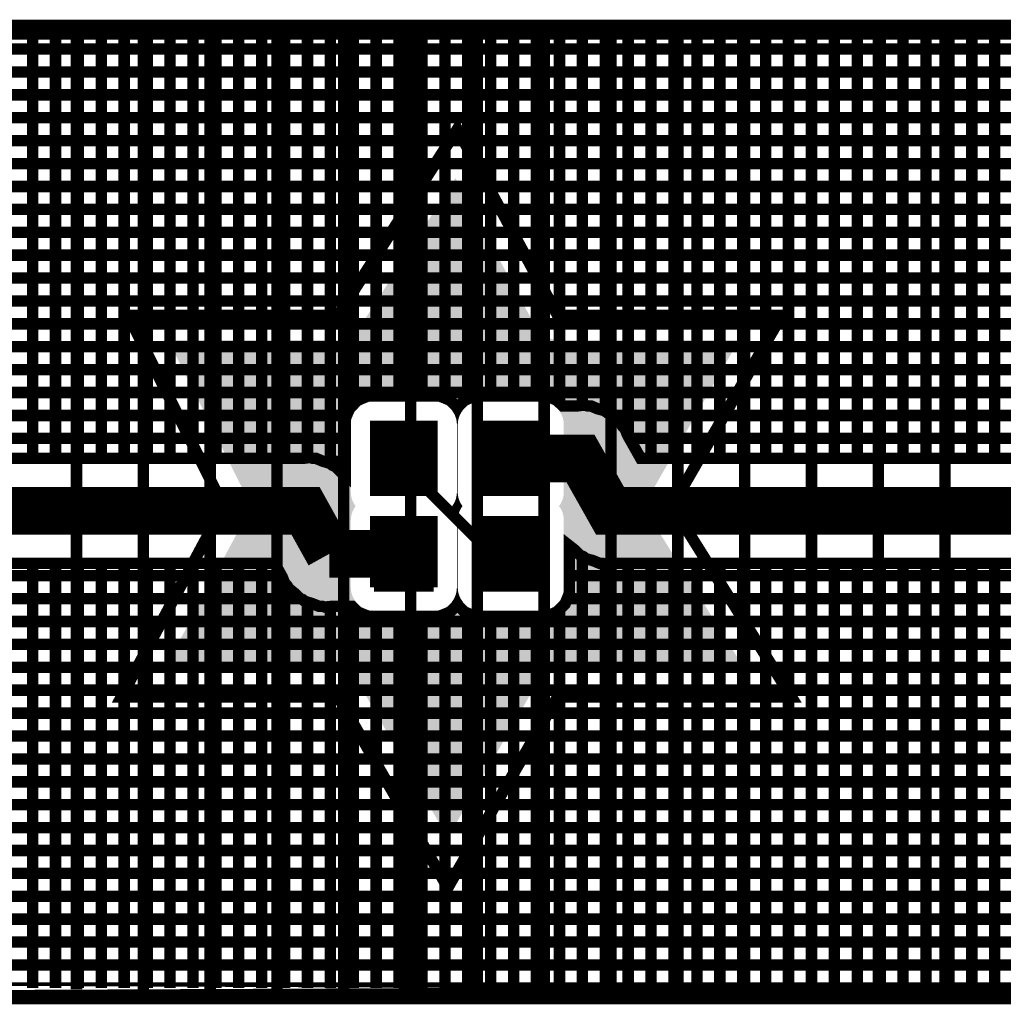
# Model space of a CAD drawing. Extents: x 0.4 to 16.2, y 0.4 to 3.5.
# Tile 21 of 29: x 11.8 to 12.8, y 0.4 to 1.4. Entities that reach past the tile are written whole.
import ezdxf

# ---------------------------------------------------------------- set-up
doc = ezdxf.new("R2010")
doc.units = 0
doc.layers.get('0').update_dxf_attribs({"linetype": 'CONTINUOUS'})
for name, color, linetype in [('2IN618_CMP', 7, 'CONTINUOUS'), ('2IN618_SOL', 4, 'CONTINUOUS'), ('2IN618_STC', 3, 'CONTINUOUS'), ('LAYER_6', 5, 'CONTINUOUS')]:
    doc.layers.add(name, color=color, linetype=linetype)

# ---------------------------------------------------------------- blocks, each defined once
blk = doc.blocks.new('RECTANGLE_1')
blk.add_solid([(0.0315, 0.0355), (0.0315, -0.0355), (-0.0315, 0.0355), (-0.0315, -0.0355)])

msp = doc.modelspace()

# ---------------------------------------------------------------- linework, layer by layer
at = {"layer": '2IN618_CMP'}
for points, const_width in [([(10.9063, 1.4212), (13.5243, 1.4212)], 0.012), ([(11.7703, 0.9762), (11.7703, 1.4212)], 0.012), ([(11.7943, 1.4212), (11.7943, 0.9762)], 0.012), ([(11.8183, 0.9762), (11.8183, 1.4212)], 0.012), ([(11.8423, 1.4212), (11.8423, 0.9762)], 0.012), ([(11.8663, 0.9762), (11.8663, 1.4212)], 0.012), ([(11.8903, 1.4212), (11.8903, 0.9762)], 0.012), ([(11.9143, 0.9762), (11.9143, 1.4212)], 0.012), ([(11.9383, 1.4212), (11.9383, 0.9762)], 0.012), ([(11.9623, 0.9762), (11.9623, 1.4212)], 0.012), ([(11.9863, 1.4212), (11.9863, 0.9762)], 0.012), ([(12.0103, 0.9762), (12.0103, 1.4212)], 0.012), ([(12.0343, 1.4212), (12.0343, 0.9762)], 0.012), ([(12.0583, 0.9768), (12.0583, 1.4212)], 0.012), ([(12.0823, 0.9707), (12.0823, 1.4212)], 0.012), ([(12.1063, 1.4212), (12.1063, 1.0326)], 0.012), ([(12.1303, 1.4212), (12.1303, 1.0417)], 0.012), ([(12.1543, 1.0417), (12.1543, 1.4212)], 0.012), ([(12.1783, 1.4212), (12.1783, 1.0417)], 0.012), ([(12.2023, 1.0394), (12.2023, 1.4212)], 0.012), ([(12.2263, 1.4212), (12.2263, 1.0385)], 0.012), ([(12.2503, 1.0417), (12.2503, 1.4212)], 0.012), ([(12.2743, 1.4212), (12.2743, 1.0417)], 0.012), ([(12.2983, 1.0417), (12.2983, 1.4212)], 0.012), ([(12.3223, 1.4212), (12.3223, 1.0346)], 0.012), ([(12.3463, 1.0318), (12.3463, 1.4212)], 0.012), ([(12.3703, 1.0257), (12.3703, 1.4212)], 0.012), ([(12.3943, 1.4212), (12.3943, 0.9995)], 0.012), ([(12.4183, 1.4212), (12.4183, 0.9762)], 0.012), ([(12.4423, 0.9762), (12.4423, 1.4212)], 0.012), ([(12.4663, 1.4212), (12.4663, 0.9762)], 0.012), ([(12.4903, 0.9762), (12.4903, 1.4212)], 0.012), ([(12.5143, 1.4212), (12.5143, 0.9762)], 0.012), ([(12.5383, 0.9762), (12.5383, 1.4212)], 0.012), ([(12.5623, 1.4212), (12.5623, 0.9762)], 0.012), ([(12.5863, 0.9762), (12.5863, 1.4212)], 0.012), ([(12.6103, 1.4212), (12.6103, 0.9762)], 0.012), ([(12.6343, 0.9762), (12.6343, 1.4212)], 0.012), ([(12.6583, 1.4212), (12.6583, 0.9762)], 0.012), ([(12.6823, 0.9762), (12.6823, 1.4212)], 0.012), ([(12.7063, 1.4212), (12.7063, 0.9762)], 0.012), ([(12.7303, 0.9762), (12.7303, 1.4212)], 0.012), ([(12.7543, 1.4212), (12.7543, 0.9762)], 0.012), ([(12.7783, 0.9762), (12.7783, 1.4212)], 0.012), ([(10.9063, 1.4052), (13.5243, 1.4052)], 0.012), ([(10.9063, 1.3812), (13.5243, 1.3812)], 0.012), ([(13.5243, 1.3572), (10.9063, 1.3572)], 0.012), ([(10.9063, 1.3332), (13.5243, 1.3332)], 0.012), ([(13.5243, 1.3092), (10.9063, 1.3092)], 0.012), ([(10.9063, 1.2852), (13.5243, 1.2852)], 0.012), ([(13.5243, 1.2612), (10.9063, 1.2612)], 0.012), ([(10.9063, 1.2372), (13.5243, 1.2372)], 0.012), ([(13.5243, 1.2132), (10.9063, 1.2132)], 0.012), ([(10.9063, 1.1892), (13.5243, 1.1892)], 0.012), ([(13.5243, 1.1652), (10.9063, 1.1652)], 0.012), ([(10.9063, 1.1412), (13.5243, 1.1412)], 0.012), ([(13.5243, 1.1172), (10.9063, 1.1172)], 0.012), ([(10.9063, 1.0932), (13.5243, 1.0932)], 0.012), ([(13.5243, 1.0692), (10.9063, 1.0692)], 0.012), ([(10.9063, 1.0452), (13.5243, 1.0452)], 0.012), ([(13.4444, 0.9762), (12.4074, 0.9762), (12.3938, 1.0003), (12.3909, 1.0073), (12.3885, 1.0097), (12.3868, 1.0127), (12.3808, 1.0174), (12.3754, 1.0228), (12.3723, 1.0241), (12.3696, 1.0262), (12.3622, 1.0282), (12.3552, 1.0312), (12.3518, 1.0312), (12.3485, 1.0321), (12.3409, 1.0312), (12.3257, 1.0312), (12.3197, 1.0371), (12.3087, 1.0417), (12.2338, 1.0417), (12.2228, 1.0371), (12.2153, 1.0296), (12.2078, 1.0371), (12.1967, 1.0417), (12.1218, 1.0417), (12.1108, 1.0371), (12.1024, 1.0286), (12.0978, 1.0176), (12.0978, 0.9584), (12.0929, 0.9623), (12.0874, 0.9678), (12.0844, 0.969), (12.0819, 0.971), (12.0744, 0.9732)], 0.012), ([(12.0993, 1.0212), (10.9063, 1.0212)], 0.012), ([(13.5243, 1.0212), (12.377, 1.0212)], 0.012), ([(10.9063, 0.9972), (12.0978, 0.9972)], 0.012), ([(13.4743, 0.9212), (12.3753, 0.9212), (12.3443, 0.9762), (12.2713, 0.9762)], 0.05), ([(12.3956, 0.9972), (13.5243, 0.9972)], 0.012), ([(12.0978, 0.9732), (12.0744, 0.9732), (12.0672, 0.9762), (12.064, 0.9762), (12.0609, 0.9771), (12.0531, 0.9762), (10.9861, 0.9762)], 0.012), ([(12.2713, 0.8762), (12.2563, 0.8712), (12.1563, 0.9712), (12.1593, 0.9762)], 0.012), ([(12.0813, 0.8762), (12.0563, 0.9212), (10.9563, 0.9212), (10.9563, 0.9172)], 0.05), ([(12.0813, 0.8762), (12.1593, 0.8762)], 0.05), ([(10.9861, 0.8662), (12.0239, 0.8662), (12.0317, 0.8522), (12.0346, 0.845), (12.0369, 0.8427), (12.0385, 0.8399), (12.0446, 0.835), (12.0501, 0.8295), (12.0531, 0.8283), (12.0556, 0.8263), (12.0631, 0.8241), (12.0703, 0.8212), (12.0736, 0.8212), (12.0767, 0.8203), (12.0844, 0.8212), (12.1049, 0.8212), (12.1108, 0.8152), (12.1218, 0.8107), (12.1967, 0.8107), (12.2078, 0.8152), (12.2153, 0.8227), (12.2228, 0.8152), (12.2338, 0.8107), (12.3087, 0.8107), (12.3197, 0.8152), (12.3282, 0.8237), (12.3327, 0.8347), (12.3327, 0.8846), (12.3387, 0.8799), (12.3441, 0.8745), (12.3473, 0.8732), (12.3499, 0.8711), (12.3573, 0.8691), (12.3643, 0.8662), (12.3677, 0.8662), (12.371, 0.8652), (12.3786, 0.8662), (13.4444, 0.8662)], 0.012), ([(12.3327, 0.8772), (12.3415, 0.8772)], 0.012), ([(12.3463, 0.8736), (12.3463, 0.4212)], 0.012), ([(11.7703, 0.4212), (11.7703, 0.8662)], 0.012), ([(11.7943, 0.8662), (11.7943, 0.4212)], 0.012), ([(11.8183, 0.4212), (11.8183, 0.8662)], 0.012), ([(11.8423, 0.8662), (11.8423, 0.4212)], 0.012), ([(11.8663, 0.4212), (11.8663, 0.8662)], 0.012), ([(11.8903, 0.8662), (11.8903, 0.4212)], 0.012), ([(11.9143, 0.4212), (11.9143, 0.8662)], 0.012), ([(11.9383, 0.8662), (11.9383, 0.4212)], 0.012), ([(11.9623, 0.4212), (11.9623, 0.8662)], 0.012), ([(11.9863, 0.8662), (11.9863, 0.4212)], 0.012), ([(12.0103, 0.8662), (12.0103, 0.4212)], 0.012), ([(12.3703, 0.4212), (12.3703, 0.8655)], 0.012), ([(12.3943, 0.8662), (12.3943, 0.4212)], 0.012), ([(12.4183, 0.4212), (12.4183, 0.8662)], 0.012), ([(12.4423, 0.8662), (12.4423, 0.4212)], 0.012), ([(12.4663, 0.4212), (12.4663, 0.8662)], 0.012), ([(12.4903, 0.8662), (12.4903, 0.4212)], 0.012), ([(12.5143, 0.4212), (12.5143, 0.8662)], 0.012), ([(12.5383, 0.8662), (12.5383, 0.4212)], 0.012), ([(12.5623, 0.4212), (12.5623, 0.8662)], 0.012), ([(12.5863, 0.8662), (12.5863, 0.4212)], 0.012), ([(12.6103, 0.4212), (12.6103, 0.8662)], 0.012), ([(12.6343, 0.8662), (12.6343, 0.4212)], 0.012), ([(12.6583, 0.4212), (12.6583, 0.8662)], 0.012), ([(12.6823, 0.8662), (12.6823, 0.4212)], 0.012), ([(12.7063, 0.4212), (12.7063, 0.8662)], 0.012), ([(12.7303, 0.8662), (12.7303, 0.4212)], 0.012), ([(12.7543, 0.4212), (12.7543, 0.8662)], 0.012), ([(12.7783, 0.8662), (12.7783, 0.4212)], 0.012), ([(12.0311, 0.8532), (10.9063, 0.8532)], 0.012), ([(13.5243, 0.8532), (12.3327, 0.8532)], 0.012), ([(12.0343, 0.4212), (12.0343, 0.8459)], 0.012), ([(12.051, 0.8292), (10.9063, 0.8292)], 0.012), ([(12.0583, 0.4212), (12.0583, 0.8255)], 0.012), ([(12.0823, 0.4212), (12.0823, 0.8209)], 0.012), ([(12.1063, 0.8198), (12.1063, 0.4212)], 0.012), ([(12.3304, 0.8292), (13.5243, 0.8292)], 0.012), ([(12.1303, 0.4212), (12.1303, 0.8107)], 0.012), ([(12.1543, 0.8107), (12.1543, 0.4212)], 0.012), ([(12.1783, 0.4212), (12.1783, 0.8107)], 0.012), ([(12.2023, 0.813), (12.2023, 0.4212)], 0.012), ([(12.2263, 0.4212), (12.2263, 0.8138)], 0.012), ([(12.2503, 0.8107), (12.2503, 0.4212)], 0.012), ([(12.2743, 0.4212), (12.2743, 0.8107)], 0.012), ([(12.2983, 0.8107), (12.2983, 0.4212)], 0.012), ([(12.3223, 0.4212), (12.3223, 0.8178)], 0.012), ([(10.9063, 0.8052), (13.5243, 0.8052)], 0.012), ([(13.5243, 0.7812), (10.9063, 0.7812)], 0.012), ([(10.9063, 0.7572), (13.5243, 0.7572)], 0.012), ([(13.5243, 0.7332), (10.9063, 0.7332)], 0.012), ([(10.9063, 0.7092), (13.5243, 0.7092)], 0.012), ([(13.5243, 0.6852), (10.9063, 0.6852)], 0.012), ([(10.9063, 0.6612), (13.5243, 0.6612)], 0.012), ([(13.5243, 0.6372), (10.9063, 0.6372)], 0.012), ([(10.9063, 0.6132), (13.5243, 0.6132)], 0.012), ([(13.5243, 0.5892), (10.9063, 0.5892)], 0.012), ([(10.9063, 0.5652), (13.5243, 0.5652)], 0.012), ([(13.5243, 0.5412), (10.9063, 0.5412)], 0.012), ([(10.9063, 0.5172), (13.5243, 0.5172)], 0.012), ([(13.5243, 0.4932), (10.9063, 0.4932)], 0.012), ([(10.9063, 0.4692), (13.5243, 0.4692)], 0.012), ([(13.5243, 0.4452), (10.9063, 0.4452)], 0.012), ([(10.9063, 0.4212), (13.5243, 0.4212), (10.9063, 0.4212)], 0.012)]:
    msp.add_lwpolyline(points, dxfattribs=dict(at, const_width=const_width))
at = {"layer": '2IN618_SOL', "const_width": 0.012}
for points in [[(11.8163, 1.4198), (11.8163, 0.4198)], [(11.8863, 0.4196), (11.8863, 1.4196)], [(11.9563, 1.4194), (11.9563, 0.4194)], [(12.0263, 0.4192), (12.0263, 1.4192)], [(12.0963, 1.419), (12.0963, 0.419)], [(12.1663, 0.4188), (12.1663, 1.4188)], [(12.2363, 1.4185), (12.2363, 0.4185)], [(12.3063, 0.4183), (12.3063, 1.4183)], [(12.3763, 1.4181), (12.3763, 0.4181)], [(12.4463, 0.4179), (12.4463, 1.4179)], [(12.5163, 1.4177), (12.5163, 0.4177)], [(12.5863, 0.4175), (12.5863, 1.4175)], [(12.6563, 1.4173), (12.6563, 0.4173)], [(12.7263, 0.4171), (12.7263, 1.4171)]]:
    msp.add_lwpolyline(points, dxfattribs=at)
at = {"layer": '2IN618_STC'}
for points, const_width in [([(11.8633, 0.7262), (11.9703, 0.9262), (11.8703, 1.1262), (12.0903, 1.1262), (12.2153, 1.3212), (12.3203, 1.1262), (12.5553, 1.1262), (12.4403, 0.9262), (12.5653, 0.7262), (12.3203, 0.7262), (12.2053, 0.5262), (12.0903, 0.7262), (11.8633, 0.7262)], 0.012), ([(12.1906, 0.9409), (12.128, 0.9409), (12.128, 1.0115), (12.1906, 1.0115), (12.1906, 0.9409)], 0.0085), ([(12.128, 1.0081), (12.1906, 1.0081)], 0.0085), ([(12.3026, 0.9409), (12.24, 0.9409), (12.24, 1.0115), (12.3026, 1.0115), (12.3026, 0.9409)], 0.0085), ([(12.24, 1.0081), (12.3026, 1.0081)], 0.0085), ([(12.1906, 0.9997), (12.128, 0.9997)], 0.0085), ([(12.3026, 0.9997), (12.24, 0.9997)], 0.0085), ([(12.128, 0.9913), (12.1906, 0.9913)], 0.0085), ([(12.24, 0.9913), (12.3026, 0.9913)], 0.0085), ([(12.1906, 0.9829), (12.128, 0.9829)], 0.0085), ([(12.3026, 0.9829), (12.24, 0.9829)], 0.0085), ([(12.128, 0.9745), (12.1906, 0.9745)], 0.0085), ([(12.1906, 0.9661), (12.128, 0.9661)], 0.0085), ([(12.24, 0.9745), (12.3026, 0.9745)], 0.0085), ([(12.3026, 0.9661), (12.24, 0.9661)], 0.0085), ([(12.128, 0.9577), (12.1906, 0.9577)], 0.0085), ([(12.24, 0.9577), (12.3026, 0.9577)], 0.0085), ([(12.1906, 0.9493), (12.128, 0.9493)], 0.0085), ([(12.3026, 0.9493), (12.24, 0.9493)], 0.0085), ([(12.128, 0.8409), (12.128, 0.9115), (12.1906, 0.9115), (12.1906, 0.8409)], 0.0085), ([(12.128, 0.9081), (12.1906, 0.9081)], 0.0085), ([(12.24, 0.8409), (12.24, 0.9115), (12.3026, 0.9115), (12.3026, 0.8409)], 0.0085), ([(12.24, 0.9081), (12.3026, 0.9081)], 0.0085), ([(12.1906, 0.8997), (12.128, 0.8997)], 0.0085), ([(12.3026, 0.8997), (12.24, 0.8997)], 0.0085), ([(12.128, 0.8913), (12.1906, 0.8913)], 0.0085), ([(12.24, 0.8913), (12.3026, 0.8913)], 0.0085), ([(12.1906, 0.8829), (12.128, 0.8829)], 0.0085), ([(12.128, 0.8745), (12.1906, 0.8745)], 0.0085), ([(12.3026, 0.8829), (12.24, 0.8829)], 0.0085), ([(12.24, 0.8745), (12.3026, 0.8745)], 0.0085), ([(12.1906, 0.8661), (12.128, 0.8661)], 0.0085), ([(12.3026, 0.8661), (12.24, 0.8661)], 0.0085), ([(12.128, 0.8577), (12.1906, 0.8577)], 0.0085), ([(12.24, 0.8577), (12.3026, 0.8577)], 0.0085), ([(12.1906, 0.8493), (12.128, 0.8493)], 0.0085), ([(12.3026, 0.8493), (12.24, 0.8493)], 0.0085), ([(12.128, 0.8409), (12.1906, 0.8409)], 0.0085), ([(12.24, 0.8409), (12.3026, 0.8409)], 0.0085)]:
    msp.add_lwpolyline(points, dxfattribs=dict(at, const_width=const_width))
for points in [[(12.1133, 1.1139), (12.2134, 1.27), (12.2974, 1.1139), (12.2134, 1.27)], [(12.0992, 1.1019), (12.1064, 1.1058), (12.3112, 1.1019), (12.3046, 1.1058)], [(12.1064, 1.1058), (12.1072, 1.1066), (12.3046, 1.1058), (12.3032, 1.1066)], [(12.1072, 1.1066), (12.1122, 1.1122), (12.3032, 1.1066), (12.2988, 1.1122)], [(12.1122, 1.1122), (12.1133, 1.1139), (12.2988, 1.1122), (12.2974, 1.1139)], [(11.9446, 1.0357), (11.9124, 1.1002), (12.4733, 1.0357), (12.5104, 1.1002)], [(12.0903, 1.1002), (12.0988, 1.1016), (12.3203, 1.1002), (12.3124, 1.1016)], [(12.0988, 1.1016), (12.0992, 1.1019), (12.3124, 1.1016), (12.3112, 1.1019)], [(11.9447, 1.0356), (11.9446, 1.0357), (12.1249, 1.0356), (12.128, 1.0357)], [(11.945, 1.035), (11.9447, 1.0356), (12.1218, 1.035), (12.1249, 1.0356)], [(11.9455, 1.034), (11.945, 1.035), (12.1189, 1.034), (12.1218, 1.035)], [(11.9462, 1.0326), (11.9455, 1.034), (12.1161, 1.0326), (12.1189, 1.034)], [(11.947, 1.0309), (11.9462, 1.0326), (12.1135, 1.0309), (12.1161, 1.0326)], [(12.1913, 1.0357), (12.1906, 1.0357), (12.2398, 1.0357), (12.24, 1.0357)], [(12.1933, 1.0356), (12.1913, 1.0357), (12.2369, 1.0356), (12.2398, 1.0357)], [(12.1944, 1.0354), (12.1933, 1.0356), (12.2364, 1.0354), (12.2369, 1.0356)], [(12.1966, 1.035), (12.1944, 1.0354), (12.2338, 1.035), (12.2364, 1.0354)], [(12.1974, 1.0348), (12.1966, 1.035), (12.2333, 1.0348), (12.2338, 1.035)], [(12.1996, 1.034), (12.1974, 1.0348), (12.2309, 1.034), (12.2333, 1.0348)], [(12.2004, 1.0337), (12.1996, 1.034), (12.2303, 1.0337), (12.2309, 1.034)], [(12.2024, 1.0326), (12.2004, 1.0337), (12.2281, 1.0326), (12.2303, 1.0337)], [(12.2031, 1.0323), (12.2024, 1.0326), (12.2275, 1.0323), (12.2281, 1.0326)], [(12.2051, 1.0309), (12.2031, 1.0323), (12.2255, 1.0309), (12.2275, 1.0323)], [(12.3064, 1.0354), (12.3033, 1.0357), (12.4731, 1.0354), (12.4733, 1.0357)], [(12.3094, 1.0348), (12.3064, 1.0354), (12.4727, 1.0348), (12.4731, 1.0354)], [(12.3124, 1.0337), (12.3094, 1.0348), (12.4721, 1.0337), (12.4727, 1.0348)], [(12.3151, 1.0323), (12.3124, 1.0337), (12.4713, 1.0323), (12.4721, 1.0337)], [(12.3177, 1.0305), (12.3151, 1.0323), (12.4703, 1.0305), (12.4713, 1.0323)], [(11.948, 1.0289), (11.947, 1.0309), (12.1111, 1.0289), (12.1135, 1.0309)], [(11.9492, 1.0266), (11.948, 1.0289), (12.109, 1.0266), (12.1111, 1.0289)], [(11.9505, 1.024), (11.9492, 1.0266), (12.1072, 1.024), (12.109, 1.0266)], [(11.9518, 1.0213), (11.9505, 1.024), (12.1058, 1.0213), (12.1072, 1.024)], [(12.2057, 1.0305), (12.2051, 1.0309), (12.225, 1.0305), (12.2255, 1.0309)], [(12.2074, 1.0289), (12.2057, 1.0305), (12.2231, 1.0289), (12.225, 1.0305)], [(12.208, 1.0284), (12.2074, 1.0289), (12.2227, 1.0284), (12.2231, 1.0289)], [(12.2095, 1.0266), (12.208, 1.0284), (12.221, 1.0266), (12.2227, 1.0284)], [(12.21, 1.026), (12.2095, 1.0266), (12.2206, 1.026), (12.221, 1.0266)], [(12.2113, 1.024), (12.21, 1.026), (12.2192, 1.024), (12.2206, 1.026)], [(12.2117, 1.0234), (12.2113, 1.024), (12.2189, 1.0234), (12.2192, 1.024)], [(12.2128, 1.0213), (12.2117, 1.0234), (12.2178, 1.0213), (12.2189, 1.0234)], [(12.32, 1.0284), (12.3177, 1.0305), (12.4691, 1.0284), (12.4703, 1.0305)], [(12.322, 1.026), (12.32, 1.0284), (12.4677, 1.026), (12.4691, 1.0284)], [(12.3237, 1.0234), (12.322, 1.026), (12.4662, 1.0234), (12.4677, 1.026)], [(12.3251, 1.0206), (12.3237, 1.0234), (12.4646, 1.0206), (12.4662, 1.0234)], [(11.9533, 1.0183), (11.9518, 1.0213), (12.1047, 1.0183), (12.1058, 1.0213)], [(11.9548, 1.0153), (11.9533, 1.0183), (12.1041, 1.0153), (12.1047, 1.0183)], [(11.9564, 1.0122), (11.9548, 1.0153), (12.1038, 1.0122), (12.1041, 1.0153)], [(11.9567, 1.0115), (11.9564, 1.0122), (12.1037, 1.0115), (12.1038, 1.0122)], [(11.992, 0.9409), (11.9567, 1.0115), (12.1037, 0.9409), (12.1037, 1.0115)], [(12.2131, 1.0206), (12.2128, 1.0213), (12.2176, 1.0206), (12.2178, 1.0213)], [(12.2138, 1.0183), (12.2131, 1.0206), (12.2167, 1.0183), (12.2176, 1.0206)], [(12.2141, 1.0177), (12.2138, 1.0183), (12.2166, 1.0177), (12.2167, 1.0183)], [(12.2145, 1.0153), (12.2141, 1.0177), (12.2161, 1.0153), (12.2166, 1.0177)], [(12.2147, 1.0146), (12.2145, 1.0153), (12.216, 1.0146), (12.2161, 1.0153)], [(12.2148, 1.0122), (12.2147, 1.0146), (12.2158, 1.0122), (12.216, 1.0146)], [(12.2149, 1.0115), (12.2148, 1.0122), (12.2157, 1.0115), (12.2158, 1.0122)], [(12.2149, 1.0081), (12.2149, 1.0115), (12.2157, 1.0081), (12.2157, 1.0115)], [(12.3261, 1.0177), (12.3251, 1.0206), (12.4629, 1.0177), (12.4646, 1.0206)], [(12.3267, 1.0146), (12.3261, 1.0177), (12.4611, 1.0146), (12.4629, 1.0177)], [(12.3268, 1.0115), (12.3267, 1.0146), (12.4594, 1.0115), (12.4611, 1.0146)], [(12.3268, 1.0115), (12.3268, 1.0115), (12.4593, 1.0115), (12.4594, 1.0115)], [(12.3268, 1.0081), (12.3268, 1.0115), (12.4574, 1.0081), (12.4593, 1.0115)], [(12.2149, 0.9997), (12.2149, 1.0081), (12.2157, 0.9997), (12.2157, 1.0081)], [(12.3268, 0.9997), (12.3268, 1.0081), (12.4526, 0.9997), (12.4574, 1.0081)], [(12.2149, 0.9913), (12.2149, 0.9997), (12.2157, 0.9913), (12.2157, 0.9997)], [(12.2149, 0.9829), (12.2149, 0.9913), (12.2157, 0.9829), (12.2157, 0.9913)], [(12.3268, 0.9913), (12.3268, 0.9997), (12.4477, 0.9913), (12.4526, 0.9997)], [(12.3268, 0.9829), (12.3268, 0.9913), (12.4429, 0.9829), (12.4477, 0.9913)], [(12.2149, 0.9745), (12.2149, 0.9829), (12.2157, 0.9745), (12.2157, 0.9829)], [(12.3268, 0.9745), (12.3268, 0.9829), (12.4381, 0.9745), (12.4429, 0.9829)], [(12.2149, 0.9661), (12.2149, 0.9745), (12.2157, 0.9661), (12.2157, 0.9745)], [(12.3268, 0.9661), (12.3268, 0.9745), (12.4333, 0.9661), (12.4381, 0.9745)], [(12.2149, 0.9577), (12.2149, 0.9661), (12.2157, 0.9577), (12.2157, 0.9661)], [(12.3268, 0.9661), (12.3268, 0.9661), (12.4332, 0.9661), (12.4333, 0.9661)], [(12.3268, 0.9577), (12.3268, 0.9661), (12.4284, 0.9577), (12.4332, 0.9661)], [(12.2149, 0.9493), (12.2149, 0.9577), (12.2157, 0.9493), (12.2157, 0.9577)], [(12.3268, 0.9493), (12.3268, 0.9577), (12.4236, 0.9493), (12.4284, 0.9577)], [(11.9936, 0.9378), (11.992, 0.9409), (12.1039, 0.9378), (12.1037, 0.9409)], [(12.2146, 0.9378), (12.2149, 0.9409), (12.2159, 0.9378), (12.2157, 0.9409)], [(12.2149, 0.9409), (12.2149, 0.9493), (12.2157, 0.9409), (12.2157, 0.9493)], [(12.3266, 0.9376), (12.3267, 0.9392), (12.4172, 0.9376), (12.4178, 0.9392)], [(12.3267, 0.9392), (12.3268, 0.9409), (12.4178, 0.9392), (12.4188, 0.9409)], [(12.3268, 0.9409), (12.3268, 0.9493), (12.4188, 0.9409), (12.4236, 0.9493)], [(11.9945, 0.9347), (11.9936, 0.9378), (12.1045, 0.9347), (12.1039, 0.9378)], [(11.9955, 0.9318), (11.9945, 0.9347), (12.1055, 0.9318), (12.1045, 0.9347)], [(11.996, 0.93), (11.9955, 0.9318), (12.1064, 0.93), (12.1055, 0.9318)], [(11.996, 0.929), (11.996, 0.93), (12.1069, 0.929), (12.1064, 0.93)], [(11.996, 0.9262), (11.996, 0.929), (12.1087, 0.9262), (12.1069, 0.929)], [(12.2116, 0.9288), (12.2117, 0.929), (12.219, 0.9288), (12.2189, 0.929)], [(12.2117, 0.929), (12.213, 0.9316), (12.2189, 0.929), (12.2176, 0.9316)], [(12.213, 0.9316), (12.2131, 0.9318), (12.2176, 0.9316), (12.2175, 0.9318)], [(12.2131, 0.9318), (12.214, 0.9345), (12.2175, 0.9318), (12.2166, 0.9345)], [(12.214, 0.9347), (12.2146, 0.9376), (12.2165, 0.9347), (12.216, 0.9376)], [(12.214, 0.9345), (12.214, 0.9347), (12.2166, 0.9345), (12.2165, 0.9347)], [(12.2146, 0.9376), (12.2146, 0.9378), (12.216, 0.9376), (12.2159, 0.9378)], [(12.3236, 0.9288), (12.3244, 0.9304), (12.4147, 0.9288), (12.4146, 0.9304)], [(12.3244, 0.9304), (12.325, 0.9316), (12.4146, 0.9304), (12.4151, 0.9316)], [(12.325, 0.9316), (12.326, 0.9345), (12.4151, 0.9316), (12.4161, 0.9345)], [(12.326, 0.9345), (12.3266, 0.9376), (12.4161, 0.9345), (12.4172, 0.9376)], [(11.9946, 0.9179), (11.9956, 0.9208), (12.1046, 0.9179), (12.1056, 0.9208)], [(11.9956, 0.9208), (11.9959, 0.9217), (12.1056, 0.9208), (12.1061, 0.9217)], [(11.9959, 0.9236), (11.996, 0.9262), (12.107, 0.9236), (12.1087, 0.9262)], [(11.9959, 0.9217), (11.9959, 0.9236), (12.1061, 0.9217), (12.107, 0.9236)], [(12.2099, 0.9262), (12.2116, 0.9288), (12.2207, 0.9262), (12.219, 0.9288)], [(12.2116, 0.9236), (12.2099, 0.9262), (12.219, 0.9236), (12.2207, 0.9262)], [(12.2117, 0.9234), (12.2116, 0.9236), (12.2189, 0.9234), (12.219, 0.9236)], [(12.213, 0.9208), (12.2117, 0.9234), (12.2176, 0.9208), (12.2189, 0.9234)], [(12.2131, 0.9206), (12.213, 0.9208), (12.2175, 0.9206), (12.2176, 0.9208)], [(12.214, 0.9179), (12.2131, 0.9206), (12.2166, 0.9179), (12.2175, 0.9206)], [(12.3219, 0.9262), (12.3236, 0.9288), (12.4147, 0.9262), (12.4147, 0.9288)], [(12.3237, 0.9234), (12.3219, 0.9262), (12.4148, 0.9234), (12.4147, 0.9262)], [(12.3249, 0.9211), (12.3237, 0.9234), (12.4148, 0.9211), (12.4148, 0.9234)], [(12.3251, 0.9206), (12.3249, 0.9211), (12.415, 0.9206), (12.4148, 0.9211)], [(12.3261, 0.9177), (12.3251, 0.9206), (12.4162, 0.9177), (12.415, 0.9206)], [(11.9542, 0.8409), (11.9919, 0.9115), (12.1037, 0.8409), (12.1037, 0.9115)], [(11.9919, 0.9115), (11.9932, 0.9139), (12.1037, 0.9115), (12.1039, 0.9139)], [(11.9932, 0.9139), (11.9935, 0.9148), (12.1039, 0.9139), (12.104, 0.9148)], [(11.9935, 0.9148), (11.9946, 0.9179), (12.104, 0.9148), (12.1046, 0.9179)], [(12.2141, 0.9177), (12.214, 0.9179), (12.2166, 0.9177), (12.2166, 0.9179)], [(12.2146, 0.9148), (12.2141, 0.9177), (12.216, 0.9148), (12.2166, 0.9177)], [(12.2147, 0.9146), (12.2146, 0.9148), (12.216, 0.9146), (12.216, 0.9148)], [(12.2149, 0.9115), (12.2147, 0.9146), (12.2157, 0.9115), (12.216, 0.9146)], [(12.2149, 0.9081), (12.2149, 0.9115), (12.2157, 0.9081), (12.2157, 0.9115)], [(12.3267, 0.9146), (12.3261, 0.9177), (12.4174, 0.9146), (12.4162, 0.9177)], [(12.3268, 0.9124), (12.3267, 0.9146), (12.4183, 0.9124), (12.4174, 0.9146)], [(12.3268, 0.9115), (12.3268, 0.9124), (12.4188, 0.9115), (12.4183, 0.9124)], [(12.3268, 0.9081), (12.3268, 0.9115), (12.421, 0.9081), (12.4188, 0.9115)], [(12.2149, 0.8997), (12.2149, 0.9081), (12.2157, 0.8997), (12.2157, 0.9081)], [(12.2149, 0.8913), (12.2149, 0.8997), (12.2157, 0.8913), (12.2157, 0.8997)], [(12.3268, 0.8997), (12.3268, 0.9081), (12.4262, 0.8997), (12.421, 0.9081)], [(12.3268, 0.8913), (12.3268, 0.8997), (12.4314, 0.8913), (12.4262, 0.8997)], [(12.2149, 0.8829), (12.2149, 0.8913), (12.2157, 0.8829), (12.2157, 0.8913)], [(12.3268, 0.8913), (12.3268, 0.8913), (12.4315, 0.8913), (12.4314, 0.8913)], [(12.3268, 0.8829), (12.3268, 0.8913), (12.4367, 0.8829), (12.4315, 0.8913)], [(12.2149, 0.8745), (12.2149, 0.8829), (12.2157, 0.8745), (12.2157, 0.8829)], [(12.3268, 0.8745), (12.3268, 0.8829), (12.4419, 0.8745), (12.4367, 0.8829)], [(12.2149, 0.8661), (12.2149, 0.8745), (12.2157, 0.8661), (12.2157, 0.8745)], [(12.3268, 0.8745), (12.3268, 0.8745), (12.442, 0.8745), (12.4419, 0.8745)], [(12.3268, 0.8661), (12.3268, 0.8745), (12.4472, 0.8661), (12.442, 0.8745)], [(12.2149, 0.8577), (12.2149, 0.8661), (12.2157, 0.8577), (12.2157, 0.8661)], [(12.2149, 0.8493), (12.2149, 0.8577), (12.2157, 0.8493), (12.2157, 0.8577)], [(12.3268, 0.8577), (12.3268, 0.8577), (12.4525, 0.8577), (12.4524, 0.8577)], [(12.3268, 0.8577), (12.3268, 0.8661), (12.4524, 0.8577), (12.4472, 0.8661)], [(12.3268, 0.8493), (12.3268, 0.8577), (12.4577, 0.8493), (12.4525, 0.8577)], [(12.2149, 0.8409), (12.2149, 0.8493), (12.2157, 0.8409), (12.2157, 0.8493)], [(12.3268, 0.8409), (12.3268, 0.8493), (12.4629, 0.8409), (12.4577, 0.8493)], [(11.9509, 0.8347), (11.9525, 0.8378), (12.1045, 0.8347), (12.1039, 0.8378)], [(11.9525, 0.8378), (11.9542, 0.8409), (12.1039, 0.8378), (12.1037, 0.8409)], [(12.214, 0.8347), (12.2145, 0.8371), (12.2165, 0.8347), (12.2161, 0.8371)], [(12.2145, 0.8371), (12.2146, 0.8378), (12.2161, 0.8371), (12.2159, 0.8378)], [(12.2146, 0.8378), (12.2148, 0.8402), (12.2159, 0.8378), (12.2158, 0.8402)], [(12.2148, 0.8402), (12.2149, 0.8409), (12.2158, 0.8402), (12.2157, 0.8409)], [(12.3259, 0.8341), (12.3265, 0.8371), (12.4672, 0.8341), (12.4653, 0.8371)], [(12.3265, 0.8371), (12.3268, 0.8402), (12.4653, 0.8371), (12.4634, 0.8402)], [(12.3268, 0.8402), (12.3268, 0.8409), (12.4634, 0.8402), (12.463, 0.8409)], [(12.3268, 0.8409), (12.3268, 0.8409), (12.463, 0.8409), (12.4629, 0.8409)], [(11.9451, 0.824), (11.9464, 0.8264), (12.1106, 0.824), (12.1086, 0.8264)], [(11.9464, 0.8264), (11.9478, 0.829), (12.1086, 0.8264), (12.1069, 0.829)], [(11.9478, 0.829), (11.9493, 0.8318), (12.1069, 0.829), (12.1055, 0.8318)], [(11.9493, 0.8318), (11.9509, 0.8347), (12.1055, 0.8318), (12.1045, 0.8347)], [(12.2079, 0.824), (12.2096, 0.8258), (12.2226, 0.824), (12.2211, 0.8258)], [(12.2096, 0.8258), (12.21, 0.8264), (12.2211, 0.8258), (12.2206, 0.8264)], [(12.21, 0.8264), (12.2114, 0.8284), (12.2206, 0.8264), (12.2193, 0.8284)], [(12.2114, 0.8284), (12.2117, 0.829), (12.2193, 0.8284), (12.2189, 0.829)], [(12.2117, 0.829), (12.2128, 0.8311), (12.2189, 0.829), (12.2178, 0.8311)], [(12.2128, 0.8311), (12.213, 0.8318), (12.2178, 0.8311), (12.2175, 0.8318)], [(12.213, 0.8318), (12.2139, 0.8341), (12.2175, 0.8318), (12.2168, 0.8341)], [(12.2139, 0.8341), (12.214, 0.8347), (12.2168, 0.8341), (12.2165, 0.8347)], [(12.3195, 0.8235), (12.3216, 0.8258), (12.4738, 0.8235), (12.4724, 0.8258)], [(12.3216, 0.8258), (12.3234, 0.8284), (12.4724, 0.8258), (12.4708, 0.8284)], [(12.3234, 0.8284), (12.3248, 0.8311), (12.4708, 0.8284), (12.4691, 0.8311)], [(12.3248, 0.8311), (12.3259, 0.8341), (12.4691, 0.8311), (12.4672, 0.8341)], [(11.9067, 0.7522), (11.9412, 0.8166), (12.5184, 0.7522), (12.4781, 0.8166)], [(11.9412, 0.8167), (11.9413, 0.817), (12.1273, 0.8167), (12.1242, 0.817)], [(11.9412, 0.8166), (11.9412, 0.8167), (12.128, 0.8166), (12.1273, 0.8167)], [(11.9413, 0.817), (11.9417, 0.8176), (12.1242, 0.817), (12.1212, 0.8176)], [(11.9417, 0.8176), (11.9423, 0.8187), (12.1212, 0.8176), (12.1182, 0.8187)], [(11.9423, 0.8187), (11.943, 0.8201), (12.1182, 0.8187), (12.1155, 0.8201)], [(11.943, 0.8201), (11.944, 0.8219), (12.1155, 0.8201), (12.1129, 0.8219)], [(11.944, 0.8219), (11.9451, 0.824), (12.1129, 0.8219), (12.1106, 0.824)], [(12.1906, 0.8166), (12.1908, 0.8167), (12.24, 0.8166), (12.2393, 0.8167)], [(12.1908, 0.8167), (12.1937, 0.8168), (12.2393, 0.8167), (12.2373, 0.8168)], [(12.1937, 0.8168), (12.1942, 0.817), (12.2373, 0.8168), (12.2362, 0.817)], [(12.1942, 0.817), (12.1968, 0.8174), (12.2362, 0.817), (12.234, 0.8174)], [(12.1968, 0.8174), (12.1973, 0.8176), (12.234, 0.8174), (12.2332, 0.8176)], [(12.1973, 0.8176), (12.1997, 0.8184), (12.2332, 0.8176), (12.231, 0.8184)], [(12.1997, 0.8184), (12.2003, 0.8187), (12.231, 0.8184), (12.2302, 0.8187)], [(12.2003, 0.8187), (12.2025, 0.8198), (12.2302, 0.8187), (12.2282, 0.8198)], [(12.2025, 0.8198), (12.2031, 0.8201), (12.2282, 0.8198), (12.2275, 0.8201)], [(12.2031, 0.8201), (12.2051, 0.8215), (12.2275, 0.8201), (12.2255, 0.8215)], [(12.2051, 0.8215), (12.2056, 0.8219), (12.2255, 0.8215), (12.2249, 0.8219)], [(12.2056, 0.8219), (12.2075, 0.8235), (12.2249, 0.8219), (12.2232, 0.8235)], [(12.2075, 0.8235), (12.2079, 0.824), (12.2232, 0.8235), (12.2226, 0.824)], [(12.3026, 0.8166), (12.3057, 0.8168), (12.4781, 0.8166), (12.478, 0.8168)], [(12.3057, 0.8168), (12.3088, 0.8174), (12.478, 0.8168), (12.4776, 0.8174)], [(12.3088, 0.8174), (12.3117, 0.8184), (12.4776, 0.8174), (12.477, 0.8184)], [(12.3117, 0.8184), (12.3145, 0.8198), (12.477, 0.8184), (12.4762, 0.8198)], [(12.3145, 0.8198), (12.3171, 0.8215), (12.4762, 0.8198), (12.4751, 0.8215)], [(12.3171, 0.8215), (12.3195, 0.8235), (12.4751, 0.8215), (12.4738, 0.8235)], [(12.0992, 0.7506), (12.0903, 0.7522), (12.3114, 0.7506), (12.3203, 0.7522)], [(12.107, 0.7461), (12.0992, 0.7506), (12.3036, 0.7461), (12.3114, 0.7506)], [(12.1128, 0.7392), (12.107, 0.7461), (12.2978, 0.7392), (12.3036, 0.7461)], [(12.2053, 0.5784), (12.1128, 0.7392), (12.2053, 0.5784), (12.2978, 0.7392)]]:
    msp.add_solid(points, dxfattribs=at)
at = {"layer": 'LAYER_6', "const_width": 0.012}
msp.add_lwpolyline([(0.42, 0.41), (16.15, 0.41), (16.15, 1.43), (0.42, 1.43), (0.42, 0.41)], dxfattribs=at)

# ---------------------------------------------------------------- block references
at = {"layer": '2IN618_CMP'}
for p in [(12.1593, 0.9762), (12.2713, 0.9762), (12.1593, 0.8762), (12.2713, 0.8762)]:
    msp.add_blockref('RECTANGLE_1', p, dxfattribs=at)

doc.saveas('drawing.dxf')
